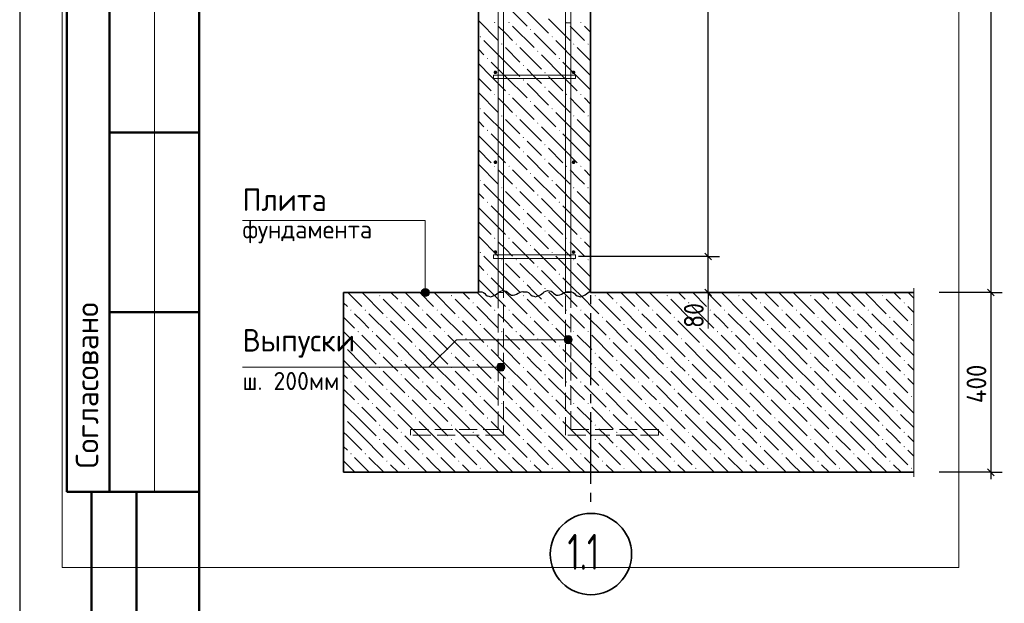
# Model space of a CAD drawing. Header units: millimetres. Extents: x 0 to 50400, y 0 to 35640.
# Tile 2 of 19: x 0 to 13155, y 9312 to 17104. Entities that reach past the tile are written whole.
import ezdxf

# ---------------------------------------------------------------- set-up
doc = ezdxf.new("R2010")
doc.units = ezdxf.units.MM
doc.linetypes.add('______2', pattern=[324, 240, -84])
doc.linetypes.add('______5', pattern=[1320, 960, -120, 120, -120])
for name, color, linetype, lineweight in [('Standard', 7, 'Continuous', 25), ('Выпуски арматуры Г-обр.', 52, 'Continuous', 25), ('ЖБ Плита Фундамента верхний уровень', 7, 'Continuous', 35), ('ЖБ Стена верхний уровень', 7, 'Continuous', 35), ('Позиционная метка диаметр_ шаг', 7, 'Continuous', 13), ('Позиционная метка линия выноска', 7, 'Continuous', 13), ('Примечания', 7, 'Continuous', 13)]:
    doc.layers.add(name, color=color, linetype=linetype, lineweight=lineweight)
for name, color, linetype, true_color in [('Оси', 7, '______5', 0x656565), ('Стена фоновая арматура У1', 7, '______2', 0xa0a0a0), ('Стена фоновая арматура Х1', 7, '______2', 0xa0a0a0), ('Стена фоновая затяжка С-обр.', 7, '______2', 0xa0a0a0)]:
    doc.layers.add(name, color=color, linetype=linetype, true_color=true_color)
doc.layers.add('Размерная выноска', color=7, linetype='Continuous')
doc.styles.add('ISOCPEUR', font='txt')

msp = doc.modelspace()

# ---------------------------------------------------------------- hatches: boundary and pattern name
at = {"layer": 'ЖБ Плита Фундамента верхний уровень', "linetype": 'Continuous', "lineweight": 18, "transparency": 33554687}
for points in [[(4802, 13419), (4810, 13427), (4818, 13419), (4810, 13411)], [(5762, 13419), (5770, 13427), (5778, 13419), (5770, 13411)], [(6722, 13419), (6730, 13427), (6738, 13419), (6730, 13411)], [(7682, 13419), (7690, 13427), (7698, 13419), (7690, 13411)], [(8642, 13419), (8650, 13427), (8658, 13419), (8650, 13411)], [(9602, 13419), (9610, 13427), (9618, 13419), (9610, 13411)], [(10562, 13419), (10570, 13427), (10578, 13419), (10570, 13411)], [(11522, 13419), (11530, 13427), (11538, 13419), (11530, 13411)], [(5090, 13323), (5098, 13331), (5106, 13323), (5098, 13315)], [(6050, 13323), (6058, 13331), (6066, 13323), (6058, 13315)], [(7010, 13323), (7018, 13331), (7026, 13323), (7018, 13315)], [(7970, 13323), (7978, 13331), (7986, 13323), (7978, 13315)], [(8930, 13323), (8938, 13331), (8946, 13323), (8938, 13315)], [(9890, 13323), (9898, 13331), (9906, 13323), (9898, 13315)], [(10850, 13323), (10858, 13331), (10866, 13323), (10858, 13315)], [(11810, 13323), (11818, 13331), (11826, 13323), (11818, 13315)], [(4418, 13227), (4426, 13235), (4434, 13227), (4426, 13219)], [(4610, 13227), (4618, 13235), (4626, 13227), (4618, 13219)], [(5378, 13227), (5386, 13235), (5394, 13227), (5386, 13219)], [(5570, 13227), (5578, 13235), (5586, 13227), (5578, 13219)], [(6338, 13227), (6346, 13235), (6354, 13227), (6346, 13219)], [(6530, 13227), (6538, 13235), (6546, 13227), (6538, 13219)], [(7298, 13227), (7306, 13235), (7314, 13227), (7306, 13219)], [(7490, 13227), (7498, 13235), (7506, 13227), (7498, 13219)], [(8258, 13227), (8266, 13235), (8274, 13227), (8266, 13219)], [(8450, 13227), (8458, 13235), (8466, 13227), (8458, 13219)], [(9218, 13227), (9226, 13235), (9234, 13227), (9226, 13219)], [(9410, 13227), (9418, 13235), (9426, 13227), (9418, 13219)], [(10178, 13227), (10186, 13235), (10194, 13227), (10186, 13219)], [(10370, 13227), (10378, 13235), (10386, 13227), (10378, 13219)], [(11138, 13227), (11146, 13235), (11154, 13227), (11146, 13219)], [(11330, 13227), (11338, 13235), (11346, 13227), (11338, 13219)], [(4898, 13131), (4906, 13139), (4914, 13131), (4906, 13123)], [(5186, 13035), (5194, 13043), (5202, 13035), (5194, 13027)], [(5858, 13131), (5866, 13139), (5874, 13131), (5866, 13123)], [(6146, 13035), (6154, 13043), (6162, 13035), (6154, 13027)], [(6818, 13131), (6826, 13139), (6834, 13131), (6826, 13123)], [(7106, 13035), (7114, 13043), (7122, 13035), (7114, 13027)], [(7778, 13131), (7786, 13139), (7794, 13131), (7786, 13123)], [(8066, 13035), (8074, 13043), (8082, 13035), (8074, 13027)], [(8738, 13131), (8746, 13139), (8754, 13131), (8746, 13123)], [(9026, 13035), (9034, 13043), (9042, 13035), (9034, 13027)], [(9698, 13131), (9706, 13139), (9714, 13131), (9706, 13123)], [(9986, 13035), (9994, 13043), (10002, 13035), (9994, 13027)], [(10658, 13131), (10666, 13139), (10674, 13131), (10666, 13123)], [(10946, 13035), (10954, 13043), (10962, 13035), (10954, 13027)], [(11618, 13131), (11626, 13139), (11634, 13131), (11626, 13123)], [(11906, 13035), (11914, 13043), (11922, 13035), (11914, 13027)], [(4514, 12939), (4522, 12947), (4530, 12939), (4522, 12931)], [(4706, 12939), (4714, 12947), (4722, 12939), (4714, 12931)], [(5474, 12939), (5482, 12947), (5490, 12939), (5482, 12931)], [(5666, 12939), (5674, 12947), (5682, 12939), (5674, 12931)], [(6434, 12939), (6442, 12947), (6450, 12939), (6442, 12931)], [(6626, 12939), (6634, 12947), (6642, 12939), (6634, 12931)], [(7394, 12939), (7402, 12947), (7410, 12939), (7402, 12931)], [(7586, 12939), (7594, 12947), (7602, 12939), (7594, 12931)], [(8354, 12939), (8362, 12947), (8370, 12939), (8362, 12931)], [(8546, 12939), (8554, 12947), (8562, 12939), (8554, 12931)], [(9314, 12939), (9322, 12947), (9330, 12939), (9322, 12931)], [(9506, 12939), (9514, 12947), (9522, 12939), (9514, 12931)], [(10274, 12939), (10282, 12947), (10290, 12939), (10282, 12931)], [(10466, 12939), (10474, 12947), (10482, 12939), (10474, 12931)], [(11234, 12939), (11242, 12947), (11250, 12939), (11242, 12931)], [(11426, 12939), (11434, 12947), (11442, 12939), (11434, 12931)], [(4994, 12843), (5002, 12851), (5010, 12843), (5002, 12835)], [(5954, 12843), (5962, 12851), (5970, 12843), (5962, 12835)], [(6914, 12843), (6922, 12851), (6930, 12843), (6922, 12835)], [(7874, 12843), (7882, 12851), (7890, 12843), (7882, 12835)], [(8834, 12843), (8842, 12851), (8850, 12843), (8842, 12835)], [(9794, 12843), (9802, 12851), (9810, 12843), (9802, 12835)], [(10754, 12843), (10762, 12851), (10770, 12843), (10762, 12835)], [(11714, 12843), (11722, 12851), (11730, 12843), (11722, 12835)], [(4328, 12753), (4330, 12755), (4338, 12747), (4330, 12739), (4328, 12741)], [(4802, 12651), (4810, 12659), (4818, 12651), (4810, 12643)], [(5282, 12747), (5290, 12755), (5298, 12747), (5290, 12739)], [(5762, 12651), (5770, 12659), (5778, 12651), (5770, 12643)], [(6242, 12747), (6250, 12755), (6258, 12747), (6250, 12739)], [(6722, 12651), (6730, 12659), (6738, 12651), (6730, 12643)], [(7202, 12747), (7210, 12755), (7218, 12747), (7210, 12739)], [(7682, 12651), (7690, 12659), (7698, 12651), (7690, 12643)], [(8162, 12747), (8170, 12755), (8178, 12747), (8170, 12739)], [(8642, 12651), (8650, 12659), (8658, 12651), (8650, 12643)], [(9122, 12747), (9130, 12755), (9138, 12747), (9130, 12739)], [(9602, 12651), (9610, 12659), (9618, 12651), (9610, 12643)], [(10082, 12747), (10090, 12755), (10098, 12747), (10090, 12739)], [(10562, 12651), (10570, 12659), (10578, 12651), (10570, 12643)], [(11042, 12747), (11050, 12755), (11058, 12747), (11050, 12739)], [(11522, 12651), (11530, 12659), (11538, 12651), (11530, 12643)], [(5090, 12555), (5098, 12563), (5106, 12555), (5098, 12547)], [(6050, 12555), (6058, 12563), (6066, 12555), (6058, 12547)], [(7010, 12555), (7018, 12563), (7026, 12555), (7018, 12547)], [(7970, 12555), (7978, 12563), (7986, 12555), (7978, 12547)], [(8930, 12555), (8938, 12563), (8946, 12555), (8938, 12547)], [(9890, 12555), (9898, 12563), (9906, 12555), (9898, 12547)], [(10850, 12555), (10858, 12563), (10866, 12555), (10858, 12547)], [(11810, 12555), (11818, 12563), (11826, 12555), (11818, 12547)], [(4802, 12459), (4810, 12467), (4818, 12459), (4810, 12451)], [(5090, 12363), (5098, 12371), (5106, 12363), (5098, 12355)], [(5762, 12459), (5770, 12467), (5778, 12459), (5770, 12451)], [(6050, 12363), (6058, 12371), (6066, 12363), (6058, 12355)], [(6722, 12459), (6730, 12467), (6738, 12459), (6730, 12451)], [(7010, 12363), (7018, 12371), (7026, 12363), (7018, 12355)], [(7682, 12459), (7690, 12467), (7698, 12459), (7690, 12451)], [(7970, 12363), (7978, 12371), (7986, 12363), (7978, 12355)], [(8642, 12459), (8650, 12467), (8658, 12459), (8650, 12451)], [(8930, 12363), (8938, 12371), (8946, 12363), (8938, 12355)], [(9602, 12459), (9610, 12467), (9618, 12459), (9610, 12451)], [(9890, 12363), (9898, 12371), (9906, 12363), (9898, 12355)], [(10562, 12459), (10570, 12467), (10578, 12459), (10570, 12451)], [(10850, 12363), (10858, 12371), (10866, 12363), (10858, 12355)], [(11522, 12459), (11530, 12467), (11538, 12459), (11530, 12451)], [(11810, 12363), (11818, 12371), (11826, 12363), (11818, 12355)], [(4418, 12267), (4426, 12275), (4434, 12267), (4426, 12259)], [(4610, 12267), (4618, 12275), (4626, 12267), (4618, 12259)], [(5378, 12267), (5386, 12275), (5394, 12267), (5386, 12259)], [(5570, 12267), (5578, 12275), (5586, 12267), (5578, 12259)], [(6338, 12267), (6346, 12275), (6354, 12267), (6346, 12259)], [(6530, 12267), (6538, 12275), (6546, 12267), (6538, 12259)], [(7298, 12267), (7306, 12275), (7314, 12267), (7306, 12259)], [(7490, 12267), (7498, 12275), (7506, 12267), (7498, 12259)], [(8258, 12267), (8266, 12275), (8274, 12267), (8266, 12259)], [(8450, 12267), (8458, 12275), (8466, 12267), (8458, 12259)], [(9218, 12267), (9226, 12275), (9234, 12267), (9226, 12259)], [(9410, 12267), (9418, 12275), (9426, 12267), (9418, 12259)], [(10178, 12267), (10186, 12275), (10194, 12267), (10186, 12259)], [(10370, 12267), (10378, 12275), (10386, 12267), (10378, 12259)], [(11138, 12267), (11146, 12275), (11154, 12267), (11146, 12259)], [(11330, 12267), (11338, 12275), (11346, 12267), (11338, 12259)], [(4898, 12171), (4906, 12179), (4914, 12171), (4906, 12163)], [(5858, 12171), (5866, 12179), (5874, 12171), (5866, 12163)], [(6818, 12171), (6826, 12179), (6834, 12171), (6826, 12163)], [(7778, 12171), (7786, 12179), (7794, 12171), (7786, 12163)], [(8738, 12171), (8746, 12179), (8754, 12171), (8746, 12163)], [(9698, 12171), (9706, 12179), (9714, 12171), (9706, 12163)], [(10658, 12171), (10666, 12179), (10674, 12171), (10666, 12163)], [(11618, 12171), (11626, 12179), (11634, 12171), (11626, 12163)], [(4514, 11979), (4522, 11987), (4530, 11979), (4522, 11971)], [(4706, 11979), (4714, 11987), (4722, 11979), (4714, 11971)], [(5186, 12075), (5194, 12083), (5202, 12075), (5194, 12067)], [(5474, 11979), (5482, 11987), (5490, 11979), (5482, 11971)], [(5666, 11979), (5674, 11987), (5682, 11979), (5674, 11971)], [(6146, 12075), (6154, 12083), (6162, 12075), (6154, 12067)], [(6434, 11979), (6442, 11987), (6450, 11979), (6442, 11971)], [(6626, 11979), (6634, 11987), (6642, 11979), (6634, 11971)], [(7106, 12075), (7114, 12083), (7122, 12075), (7114, 12067)], [(7394, 11979), (7402, 11987), (7410, 11979), (7402, 11971)], [(7586, 11979), (7594, 11987), (7602, 11979), (7594, 11971)], [(8066, 12075), (8074, 12083), (8082, 12075), (8074, 12067)], [(8354, 11979), (8362, 11987), (8370, 11979), (8362, 11971)], [(8546, 11979), (8554, 11987), (8562, 11979), (8554, 11971)], [(9026, 12075), (9034, 12083), (9042, 12075), (9034, 12067)], [(9314, 11979), (9322, 11987), (9330, 11979), (9322, 11971)], [(9506, 11979), (9514, 11987), (9522, 11979), (9514, 11971)], [(9986, 12075), (9994, 12083), (10002, 12075), (9994, 12067)], [(10274, 11979), (10282, 11987), (10290, 11979), (10282, 11971)], [(10466, 11979), (10474, 11987), (10482, 11979), (10474, 11971)], [(10946, 12075), (10954, 12083), (10962, 12075), (10954, 12067)], [(11234, 11979), (11242, 11987), (11250, 11979), (11242, 11971)], [(11426, 11979), (11434, 11987), (11442, 11979), (11434, 11971)], [(11906, 12075), (11914, 12083), (11922, 12075), (11914, 12067)], [(4994, 11883), (5002, 11891), (5010, 11883), (5002, 11875)], [(5954, 11883), (5962, 11891), (5970, 11883), (5962, 11875)], [(6914, 11883), (6922, 11891), (6930, 11883), (6922, 11875)], [(7874, 11883), (7882, 11891), (7890, 11883), (7882, 11875)], [(8834, 11883), (8842, 11891), (8850, 11883), (8842, 11875)], [(9794, 11883), (9802, 11891), (9810, 11883), (9802, 11875)], [(10754, 11883), (10762, 11891), (10770, 11883), (10762, 11875)], [(11714, 11883), (11722, 11891), (11730, 11883), (11722, 11875)], [(4328, 11793), (4330, 11795), (4338, 11787), (4330, 11779), (4328, 11781)], [(5282, 11787), (5290, 11795), (5298, 11787), (5290, 11779)], [(6242, 11787), (6250, 11795), (6258, 11787), (6250, 11779)], [(7202, 11787), (7210, 11795), (7218, 11787), (7210, 11779)], [(8162, 11787), (8170, 11795), (8178, 11787), (8170, 11779)], [(9122, 11787), (9130, 11795), (9138, 11787), (9130, 11779)], [(10082, 11787), (10090, 11795), (10098, 11787), (10090, 11779)], [(11042, 11787), (11050, 11795), (11058, 11787), (11050, 11779)], [(4802, 11691), (4810, 11699), (4818, 11691), (4810, 11683)], [(5090, 11595), (5098, 11603), (5106, 11595), (5098, 11587)], [(5762, 11691), (5770, 11699), (5778, 11691), (5770, 11683)], [(6050, 11595), (6058, 11603), (6066, 11595), (6058, 11587)], [(6722, 11691), (6730, 11699), (6738, 11691), (6730, 11683)], [(7010, 11595), (7018, 11603), (7026, 11595), (7018, 11587)], [(7682, 11691), (7690, 11699), (7698, 11691), (7690, 11683)], [(7970, 11595), (7978, 11603), (7986, 11595), (7978, 11587)], [(8642, 11691), (8650, 11699), (8658, 11691), (8650, 11683)], [(8930, 11595), (8938, 11603), (8946, 11595), (8938, 11587)], [(9602, 11691), (9610, 11699), (9618, 11691), (9610, 11683)], [(9890, 11595), (9898, 11603), (9906, 11595), (9898, 11587)], [(10562, 11691), (10570, 11699), (10578, 11691), (10570, 11683)], [(10850, 11595), (10858, 11603), (10866, 11595), (10858, 11587)], [(11522, 11691), (11530, 11699), (11538, 11691), (11530, 11683)], [(11810, 11595), (11818, 11603), (11826, 11595), (11818, 11587)], [(4802, 11499), (4810, 11507), (4818, 11499), (4810, 11491)], [(5762, 11499), (5770, 11507), (5778, 11499), (5770, 11491)], [(6722, 11499), (6730, 11507), (6738, 11499), (6730, 11491)], [(7682, 11499), (7690, 11507), (7698, 11499), (7690, 11491)], [(8642, 11499), (8650, 11507), (8658, 11499), (8650, 11491)], [(9602, 11499), (9610, 11507), (9618, 11499), (9610, 11491)], [(10562, 11499), (10570, 11507), (10578, 11499), (10570, 11491)], [(11522, 11499), (11530, 11507), (11538, 11499), (11530, 11491)], [(4418, 11307), (4426, 11315), (4434, 11307), (4426, 11299)], [(4610, 11307), (4618, 11315), (4626, 11307), (4618, 11299)], [(5090, 11403), (5098, 11411), (5106, 11403), (5098, 11395)], [(5378, 11307), (5386, 11315), (5394, 11307), (5386, 11299)], [(5570, 11307), (5578, 11315), (5586, 11307), (5578, 11299)], [(6050, 11403), (6058, 11411), (6066, 11403), (6058, 11395)], [(6338, 11307), (6346, 11315), (6354, 11307), (6346, 11299)], [(6530, 11307), (6538, 11315), (6546, 11307), (6538, 11299)], [(7010, 11403), (7018, 11411), (7026, 11403), (7018, 11395)], [(7298, 11307), (7306, 11315), (7314, 11307), (7306, 11299)], [(7490, 11307), (7498, 11315), (7506, 11307), (7498, 11299)], [(7970, 11403), (7978, 11411), (7986, 11403), (7978, 11395)], [(8258, 11307), (8266, 11315), (8274, 11307), (8266, 11299)], [(8450, 11307), (8458, 11315), (8466, 11307), (8458, 11299)], [(8930, 11403), (8938, 11411), (8946, 11403), (8938, 11395)], [(9218, 11307), (9226, 11315), (9234, 11307), (9226, 11299)], [(9410, 11307), (9418, 11315), (9426, 11307), (9418, 11299)], [(9890, 11403), (9898, 11411), (9906, 11403), (9898, 11395)], [(10178, 11307), (10186, 11315), (10194, 11307), (10186, 11299)], [(10370, 11307), (10378, 11315), (10386, 11307), (10378, 11299)], [(10850, 11403), (10858, 11411), (10866, 11403), (10858, 11395)], [(11138, 11307), (11146, 11315), (11154, 11307), (11146, 11299)], [(11330, 11307), (11338, 11315), (11346, 11307), (11338, 11299)], [(11810, 11403), (11818, 11411), (11826, 11403), (11818, 11395)], [(4898, 11211), (4906, 11219), (4914, 11211), (4906, 11203)], [(5858, 11211), (5866, 11219), (5874, 11211), (5866, 11203)], [(6818, 11211), (6826, 11219), (6834, 11211), (6826, 11203)], [(7778, 11211), (7786, 11219), (7794, 11211), (7786, 11203)], [(8738, 11211), (8746, 11219), (8754, 11211), (8746, 11203)], [(9698, 11211), (9706, 11219), (9714, 11211), (9706, 11203)], [(10658, 11211), (10666, 11219), (10674, 11211), (10666, 11203)], [(11618, 11211), (11626, 11219), (11634, 11211), (11626, 11203)], [(5186, 11115), (5194, 11123), (5202, 11115), (5194, 11107)], [(6146, 11115), (6154, 11123), (6162, 11115), (6154, 11107)], [(7106, 11115), (7114, 11123), (7122, 11115), (7114, 11107)], [(8066, 11115), (8074, 11123), (8082, 11115), (8074, 11107)], [(9026, 11115), (9034, 11123), (9042, 11115), (9034, 11107)], [(9986, 11115), (9994, 11123), (10002, 11115), (9994, 11107)], [(10946, 11115), (10954, 11123), (10962, 11115), (10954, 11107)], [(11906, 11115), (11914, 11123), (11922, 11115), (11914, 11107)]]:
    msp.add_hatch(color=7, dxfattribs=at).paths.add_polyline_path(points, flags=16)
at = {"layer": 'ЖБ Стена верхний уровень', "linetype": 'Continuous', "lineweight": 18, "transparency": 33554687}
for points in [[(6338, 17067), (6346, 17075), (6354, 17067), (6346, 17059)], [(6530, 17067), (6538, 17075), (6546, 17067), (6538, 17059)], [(6818, 16971), (6826, 16979), (6834, 16971), (6826, 16963)], [(7298, 17067), (7306, 17075), (7314, 17067), (7306, 17059)], [(7490, 17067), (7498, 17075), (7506, 17067), (7498, 17059)], [(6146, 16875), (6154, 16883), (6162, 16875), (6154, 16867)], [(7106, 16875), (7114, 16883), (7122, 16875), (7114, 16867)], [(6434, 16779), (6442, 16787), (6450, 16779), (6442, 16771)], [(6626, 16779), (6634, 16787), (6642, 16779), (6634, 16771)], [(7394, 16779), (7402, 16787), (7410, 16779), (7402, 16771)], [(7586, 16779), (7594, 16787), (7602, 16779), (7594, 16771)], [(6242, 16587), (6250, 16595), (6258, 16587), (6250, 16579)], [(6914, 16683), (6922, 16691), (6930, 16683), (6922, 16675)], [(7202, 16587), (7210, 16595), (7218, 16587), (7210, 16579)], [(6722, 16491), (6730, 16499), (6738, 16491), (6730, 16483)], [(7010, 16395), (7018, 16403), (7026, 16395), (7018, 16387)], [(6722, 16299), (6730, 16307), (6738, 16299), (6730, 16291)], [(7010, 16203), (7018, 16211), (7026, 16203), (7018, 16195)], [(6338, 16107), (6346, 16115), (6354, 16107), (6346, 16099)], [(6530, 16107), (6538, 16115), (6546, 16107), (6538, 16099)], [(7298, 16107), (7306, 16115), (7314, 16107), (7306, 16099)], [(7490, 16107), (7498, 16115), (7506, 16107), (7498, 16099)], [(6146, 15915), (6154, 15923), (6162, 15915), (6154, 15907)], [(6818, 16011), (6826, 16019), (6834, 16011), (6826, 16003)], [(7106, 15915), (7114, 15923), (7122, 15915), (7114, 15907)], [(6434, 15819), (6442, 15827), (6450, 15819), (6442, 15811)], [(6626, 15819), (6634, 15827), (6642, 15819), (6634, 15811)], [(7394, 15819), (7402, 15827), (7410, 15819), (7402, 15811)], [(7586, 15819), (7594, 15827), (7602, 15819), (7594, 15811)], [(6914, 15723), (6922, 15731), (6930, 15723), (6922, 15715)], [(6242, 15627), (6250, 15635), (6258, 15627), (6250, 15619)], [(6722, 15531), (6730, 15539), (6738, 15531), (6730, 15523)], [(7202, 15627), (7210, 15635), (7218, 15627), (7210, 15619)], [(7010, 15435), (7018, 15443), (7026, 15435), (7018, 15427)], [(6722, 15339), (6730, 15347), (6738, 15339), (6730, 15331)], [(6338, 15147), (6346, 15155), (6354, 15147), (6346, 15139)], [(6530, 15147), (6538, 15155), (6546, 15147), (6538, 15139)], [(7010, 15243), (7018, 15251), (7026, 15243), (7018, 15235)], [(7298, 15147), (7306, 15155), (7314, 15147), (7306, 15139)], [(7490, 15147), (7498, 15155), (7506, 15147), (7498, 15139)], [(6818, 15051), (6826, 15059), (6834, 15051), (6826, 15043)], [(6146, 14955), (6154, 14963), (6162, 14955), (6154, 14947)], [(6434, 14859), (6442, 14867), (6450, 14859), (6442, 14851)], [(6626, 14859), (6634, 14867), (6642, 14859), (6634, 14851)], [(7106, 14955), (7114, 14963), (7122, 14955), (7114, 14947)], [(7394, 14859), (7402, 14867), (7410, 14859), (7402, 14851)], [(7586, 14859), (7594, 14867), (7602, 14859), (7594, 14851)], [(6914, 14763), (6922, 14771), (6930, 14763), (6922, 14755)], [(6242, 14667), (6250, 14675), (6258, 14667), (6250, 14659)], [(7202, 14667), (7210, 14675), (7218, 14667), (7210, 14659)], [(6722, 14571), (6730, 14579), (6738, 14571), (6730, 14563)], [(7010, 14475), (7018, 14483), (7026, 14475), (7018, 14467)], [(6722, 14379), (6730, 14387), (6738, 14379), (6730, 14371)], [(7010, 14283), (7018, 14291), (7026, 14283), (7018, 14275)], [(6338, 14187), (6346, 14195), (6354, 14187), (6346, 14179)], [(6530, 14187), (6538, 14195), (6546, 14187), (6538, 14179)], [(6818, 14091), (6826, 14099), (6834, 14091), (6826, 14083)], [(7298, 14187), (7306, 14195), (7314, 14187), (7306, 14179)], [(7490, 14187), (7498, 14195), (7506, 14187), (7498, 14179)], [(6146, 13995), (6154, 14003), (6162, 13995), (6154, 13987)], [(7106, 13995), (7114, 14003), (7122, 13995), (7114, 13987)], [(6434, 13899), (6442, 13907), (6450, 13899), (6442, 13891)], [(6626, 13899), (6634, 13907), (6642, 13899), (6634, 13891)], [(7394, 13899), (7402, 13907), (7410, 13899), (7402, 13891)], [(7586, 13899), (7594, 13907), (7602, 13899), (7594, 13891)], [(6242, 13707), (6250, 13715), (6258, 13707), (6250, 13699)], [(6914, 13803), (6922, 13811), (6930, 13803), (6922, 13795)], [(7202, 13707), (7210, 13715), (7218, 13707), (7210, 13699)], [(6722, 13611), (6730, 13619), (6738, 13611), (6730, 13603)], [(7010, 13515), (7018, 13523), (7026, 13515), (7018, 13507)]]:
    msp.add_hatch(color=7, dxfattribs=at).paths.add_polyline_path(points, flags=16)
at = {"layer": 'Позиционная метка линия выноска', "linetype": 'Continuous', "lineweight": 13, "transparency": 33554687}
for points in [[(5365, 13461), (5473, 13461), (5465, 13488)], [(5365, 13461), (5465, 13488), (5372, 13488)], [(5372, 13434), (5473, 13461), (5365, 13461)], [(5372, 13488), (5465, 13488), (5446, 13508)], [(5372, 13488), (5446, 13508), (5392, 13508)], [(5372, 13434), (5465, 13434), (5473, 13461)], [(5392, 13415), (5465, 13434), (5372, 13434)], [(5392, 13508), (5446, 13508), (5419, 13515)], [(5392, 13415), (5446, 13415), (5465, 13434)], [(5446, 13415), (5392, 13415), (5419, 13407)], [(7282, 12805), (7282, 12859), (7274, 12832)], [(7301, 12786), (7301, 12878), (7282, 12859)], [(7301, 12786), (7282, 12859), (7282, 12805)], [(7328, 12778), (7328, 12886), (7301, 12878)], [(7328, 12778), (7301, 12878), (7301, 12786)], [(7355, 12786), (7355, 12878), (7328, 12886)], [(7355, 12786), (7328, 12886), (7328, 12778)], [(7375, 12805), (7375, 12859), (7355, 12878)], [(7375, 12805), (7355, 12878), (7355, 12786)], [(7375, 12859), (7375, 12805), (7382, 12832)], [(6401, 12419), (6401, 12512), (6382, 12493)], [(6428, 12412), (6428, 12520), (6401, 12512)], [(6428, 12412), (6401, 12512), (6401, 12419)], [(6455, 12419), (6455, 12512), (6428, 12520)], [(6455, 12419), (6428, 12520), (6428, 12412)], [(6475, 12439), (6475, 12493), (6455, 12512)], [(6475, 12439), (6455, 12512), (6455, 12419)], [(6382, 12439), (6382, 12493), (6374, 12466)], [(6401, 12419), (6382, 12493), (6382, 12439)], [(6475, 12493), (6475, 12439), (6482, 12466)]]:
    msp.add_hatch(color=7, dxfattribs=at).paths.add_polyline_path(points)
at = {"layer": 'Стена фоновая арматура У1', "linetype": 'Continuous', "lineweight": 13, "transparency": 33554687}
for points in [[(6380, 16401), (6378, 16411), (6373, 16418), (6365, 16424), (6356, 16425), (6347, 16424), (6339, 16418), (6334, 16411), (6332, 16401), (6334, 16392), (6339, 16384), (6347, 16379), (6356, 16377), (6365, 16379), (6373, 16384), (6378, 16392)], [(7424, 16401), (7422, 16411), (7417, 16418), (7409, 16424), (7400, 16425), (7391, 16424), (7383, 16418), (7378, 16411), (7376, 16401), (7378, 16392), (7383, 16384), (7391, 16379), (7400, 16377), (7409, 16379), (7417, 16384), (7422, 16392)], [(6380, 15201), (6378, 15211), (6373, 15218), (6365, 15224), (6356, 15225), (6347, 15224), (6339, 15218), (6334, 15211), (6332, 15201), (6334, 15192), (6339, 15184), (6347, 15179), (6356, 15177), (6365, 15179), (6373, 15184), (6378, 15192)], [(7424, 15201), (7422, 15211), (7417, 15218), (7409, 15224), (7400, 15225), (7391, 15224), (7383, 15218), (7378, 15211), (7376, 15201), (7378, 15192), (7383, 15184), (7391, 15179), (7400, 15177), (7409, 15179), (7417, 15184), (7422, 15192)], [(6380, 14001), (6378, 14011), (6373, 14018), (6365, 14024), (6356, 14025), (6347, 14024), (6339, 14018), (6334, 14011), (6332, 14001), (6334, 13992), (6339, 13984), (6347, 13979), (6356, 13977), (6365, 13979), (6373, 13984), (6378, 13992)], [(7424, 14001), (7422, 14011), (7417, 14018), (7409, 14024), (7400, 14025), (7391, 14024), (7383, 14018), (7378, 14011), (7376, 14001), (7378, 13992), (7383, 13984), (7391, 13979), (7400, 13977), (7409, 13979), (7417, 13984), (7422, 13992)]]:
    msp.add_hatch(color=7, dxfattribs=at).paths.add_polyline_path(points)

# ---------------------------------------------------------------- linework, layer by layer
at = {"layer": 'Standard', "color": 7, "linetype": 'Continuous', "lineweight": 25, "transparency": 33554687}
for p, q in [((2400, 35040), (2400, 1270)), ((9244, 13896), (9154, 13986)), ((9244, 13416), (9154, 13506)), ((12930, 13506), (13020, 13416)), ((12930, 11106), (13020, 11016))]:
    msp.add_line(p, q, dxfattribs=at)
at = {"layer": 'Standard', "color": 7, "linetype": 'Continuous', "lineweight": -3, "transparency": 33554687}
for p, q in [((12975, 29901), (12975, 13461)), ((9199, 13941), (9049, 13941)), ((9199, 13941), (9349, 13941)), ((9199, 13461), (9199, 13941)), ((9199, 13461), (9049, 13461)), ((9199, 13461), (9349, 13461)), ((9199, 13461), (9199, 13461)), ((9199, 13461), (9199, 13371)), ((12975, 13461), (12825, 13461)), ((12975, 13461), (13125, 13461)), ((12975, 13461), (12975, 11061)), ((12975, 11061), (12283, 11061)), ((12975, 11061), (12825, 11061)), ((12975, 11061), (13125, 11061)), ((12975, 11061), (12975, 10971))]:
    msp.add_line(p, q, dxfattribs=at)
at = {"layer": 'Standard', "color": 7, "linetype": 'Continuous', "lineweight": 50, "transparency": 33554687}
for p, q in [((632, 18600), (632, 10800)), ((632, 18600), (632, 10800)), ((1200, 18600), (1200, 10800)), ((2400, 15600), (1200, 15600)), ((2400, 13200), (1200, 13200)), ((0, 10800), (7, 10800)), ((632, 10800), (2400, 10800)), ((960, 600), (960, 10800)), ((960, 600), (960, 10800)), ((1560, 600), (1560, 10800))]:
    msp.add_line(p, q, dxfattribs=at)
at = {"layer": 'Standard', "color": 7, "linetype": 'Continuous', "lineweight": 13, "transparency": 33554687}
for p, q in [((1800, 18600), (1800, 10800)), ((9199, 13461), (9199, 12981))]:
    msp.add_line(p, q, dxfattribs=at)
at = {"layer": 'Standard', "color": 7, "linetype": 'Continuous', "lineweight": 25, "transparency": 33554687}
msp.add_lwpolyline([(0, 0), (50400, 0), (50400, 35640), (0, 35640), (0, 0)], close=True, dxfattribs=at)
at = {"layer": 'Standard', "color": 7, "linetype": 'Continuous', "lineweight": 50, "transparency": 33554687}
msp.add_lwpolyline([(2400, 35040), (49800, 35040), (49800, 600), (2400, 600), (2400, 35040)], close=True, dxfattribs=at)
at = {"layer": 'Standard', "color": 254, "linetype": 'Continuous', "lineweight": 13, "true_color": 0xc4c4ff, "transparency": 33554687}
msp.add_lwpolyline([(569, 9792), (12546, 9792), (12546, 32592), (569, 32592), (569, 9792)], dxfattribs=at)
at = {"layer": 'Standard', "color": 7, "linetype": 'Continuous', "lineweight": -3, "transparency": 33554687}
for points in [[(9199, 13941), (9199, 14449), (9199, 14449), (9199, 27129)], [(9199, 13941), (9179, 13941), (9179, 13941), (9179, 13941), (9179, 13941), (9179, 13941), (9179, 13941), (9178, 13941), (9178, 13941), (7467, 13941)], [(12975, 13461), (12955, 13461), (12955, 13461), (12283, 13461)]]:
    msp.add_lwpolyline(points, dxfattribs=at)
at = {"layer": 'Выпуски арматуры Г-обр.', "color": 251, "linetype": '______2', "lineweight": 13, "true_color": 0x656565, "transparency": 33554687}
for points in [[(6464, 19461), (6464, 11559), (5222, 11559), (5222, 11631), (6392, 11631), (6392, 19461), (6464, 19461)], [(7364, 17061), (7364, 11631), (8534, 11631), (8534, 11559), (7292, 11559), (7292, 17061), (7364, 17061)]]:
    msp.add_lwpolyline(points, dxfattribs=at)
at = {"layer": 'ЖБ Плита Фундамента верхний уровень', "color": 7, "linetype": 'Continuous', "lineweight": 35, "transparency": 33554687}
for p, q in [((4328, 13461), (4328, 11061)), ((6128, 13461), (4328, 13461)), ((11946, 13461), (7628, 13461)), ((4328, 11061), (11946, 11061))]:
    msp.add_line(p, q, dxfattribs=at)
at = {"layer": 'ЖБ Плита Фундамента верхний уровень', "color": 252, "linetype": 'Continuous', "lineweight": 18, "true_color": 0x8f8f8f, "transparency": 33554687}
for p, q in [((4384, 13461), (4570, 13275)), ((4576, 13461), (4858, 13179)), ((5050, 13371), (4960, 13461)), ((5152, 13461), (5338, 13275)), ((5344, 13461), (5530, 13275)), ((5536, 13461), (5818, 13179)), ((6010, 13371), (5920, 13461)), ((6112, 13461), (6298, 13275)), ((6304, 13461), (6490, 13275)), ((6496, 13461), (6778, 13179)), ((6970, 13371), (6880, 13461)), ((7072, 13461), (7258, 13275)), ((7264, 13461), (7450, 13275)), ((7456, 13461), (7738, 13179)), ((7930, 13371), (7840, 13461)), ((8032, 13461), (8218, 13275)), ((8224, 13461), (8410, 13275)), ((8416, 13461), (8698, 13179)), ((8890, 13371), (8800, 13461)), ((8992, 13461), (9178, 13275)), ((9184, 13461), (9370, 13275)), ((9376, 13461), (9658, 13179)), ((9850, 13371), (9760, 13461)), ((9952, 13461), (10138, 13275)), ((10144, 13461), (10330, 13275)), ((10336, 13461), (10618, 13179)), ((10810, 13371), (10720, 13461)), ((10912, 13461), (11098, 13275)), ((11104, 13461), (11290, 13275)), ((11296, 13461), (11578, 13179)), ((11770, 13371), (11680, 13461)), ((11872, 13461), (11946, 13387)), ((4328, 13325), (4378, 13275)), ((4858, 13371), (5146, 13083)), ((5818, 13371), (6106, 13083)), ((6778, 13371), (7066, 13083)), ((7738, 13371), (8026, 13083)), ((8698, 13371), (8986, 13083)), ((9658, 13371), (9946, 13083)), ((10618, 13371), (10906, 13083)), ((11578, 13371), (11866, 13083)), ((4570, 13083), (4474, 13179)), ((4666, 13179), (4954, 12891)), ((5146, 13275), (5434, 12987)), ((5530, 13083), (5434, 13179)), ((5626, 13179), (5914, 12891)), ((6106, 13275), (6394, 12987)), ((6490, 13083), (6394, 13179)), ((6586, 13179), (6874, 12891)), ((7066, 13275), (7354, 12987)), ((7450, 13083), (7354, 13179)), ((7546, 13179), (7834, 12891)), ((8026, 13275), (8314, 12987)), ((8410, 13083), (8314, 13179)), ((8506, 13179), (8794, 12891)), ((8986, 13275), (9274, 12987)), ((9370, 13083), (9274, 13179)), ((9466, 13179), (9754, 12891)), ((9946, 13275), (10234, 12987)), ((10330, 13083), (10234, 13179)), ((10426, 13179), (10714, 12891)), ((10906, 13275), (11194, 12987)), ((11290, 13083), (11194, 13179)), ((11386, 13179), (11674, 12891)), ((11866, 13275), (11946, 13195)), ((4328, 13133), (4474, 12987)), ((4666, 12987), (4570, 13083)), ((4954, 13083), (5242, 12795)), ((5626, 12987), (5530, 13083)), ((5914, 13083), (6202, 12795)), ((6586, 12987), (6490, 13083)), ((6874, 13083), (7162, 12795)), ((7546, 12987), (7450, 13083)), ((7834, 13083), (8122, 12795)), ((8506, 12987), (8410, 13083)), ((8794, 13083), (9082, 12795)), ((9466, 12987), (9370, 13083)), ((9754, 13083), (10042, 12795)), ((10426, 12987), (10330, 13083)), ((10714, 13083), (11002, 12795)), ((11386, 12987), (11290, 13083)), ((11674, 13083), (11946, 12811)), ((4570, 12699), (4328, 12941)), ((5530, 12699), (5242, 12987)), ((6490, 12699), (6202, 12987)), ((7450, 12699), (7162, 12987)), ((8410, 12699), (8122, 12987)), ((9370, 12699), (9082, 12987)), ((10330, 12699), (10042, 12987)), ((11290, 12699), (11002, 12987)), ((4570, 12891), (4762, 12699)), ((4762, 12891), (5050, 12603)), ((5338, 12507), (5050, 12795)), ((5530, 12891), (5722, 12699)), ((5722, 12891), (6010, 12603)), ((6298, 12507), (6010, 12795)), ((6490, 12891), (6682, 12699)), ((6682, 12891), (6970, 12603)), ((7258, 12507), (6970, 12795)), ((7450, 12891), (7642, 12699)), ((7642, 12891), (7930, 12603)), ((8218, 12507), (7930, 12795)), ((8410, 12891), (8602, 12699)), ((8602, 12891), (8890, 12603)), ((9178, 12507), (8890, 12795)), ((9370, 12891), (9562, 12699)), ((9562, 12891), (9850, 12603)), ((10138, 12507), (9850, 12795)), ((10330, 12891), (10522, 12699)), ((10522, 12891), (10810, 12603)), ((11098, 12507), (10810, 12795)), ((11290, 12891), (11482, 12699)), ((11482, 12891), (11770, 12603)), ((11946, 12619), (11770, 12795)), ((4378, 12699), (4570, 12507)), ((4570, 12699), (4762, 12507)), ((5338, 12699), (5530, 12507)), ((5530, 12699), (5722, 12507)), ((6298, 12699), (6490, 12507)), ((6490, 12699), (6682, 12507)), ((7258, 12699), (7450, 12507)), ((7450, 12699), (7642, 12507)), ((8218, 12699), (8410, 12507)), ((8410, 12699), (8602, 12507)), ((9178, 12699), (9370, 12507)), ((9370, 12699), (9562, 12507)), ((10138, 12699), (10330, 12507)), ((10330, 12699), (10522, 12507)), ((11098, 12699), (11290, 12507)), ((11290, 12699), (11482, 12507)), ((4378, 12507), (4328, 12557)), ((4378, 12507), (4570, 12315)), ((4570, 12507), (4858, 12219)), ((4954, 12507), (4858, 12603)), ((5050, 12411), (4954, 12507)), ((5146, 12507), (5338, 12315)), ((5338, 12507), (5530, 12315)), ((5530, 12507), (5818, 12219)), ((5914, 12507), (5818, 12603)), ((6010, 12411), (5914, 12507)), ((6106, 12507), (6298, 12315)), ((6298, 12507), (6490, 12315)), ((6490, 12507), (6778, 12219)), ((6874, 12507), (6778, 12603)), ((6970, 12411), (6874, 12507)), ((7066, 12507), (7258, 12315)), ((7258, 12507), (7450, 12315)), ((7450, 12507), (7738, 12219)), ((7834, 12507), (7738, 12603)), ((7930, 12411), (7834, 12507)), ((8026, 12507), (8218, 12315)), ((8218, 12507), (8410, 12315)), ((8410, 12507), (8698, 12219)), ((8794, 12507), (8698, 12603)), ((8890, 12411), (8794, 12507)), ((8986, 12507), (9178, 12315)), ((9178, 12507), (9370, 12315)), ((9370, 12507), (9658, 12219)), ((9754, 12507), (9658, 12603)), ((9850, 12411), (9754, 12507)), ((9946, 12507), (10138, 12315)), ((10138, 12507), (10330, 12315)), ((10330, 12507), (10618, 12219)), ((10714, 12507), (10618, 12603)), ((10810, 12411), (10714, 12507)), ((10906, 12507), (11098, 12315)), ((11098, 12507), (11290, 12315)), ((11290, 12507), (11578, 12219)), ((11674, 12507), (11578, 12603)), ((11770, 12411), (11674, 12507)), ((11866, 12507), (11946, 12427)), ((4858, 12411), (5146, 12123)), ((5818, 12411), (6106, 12123)), ((6778, 12411), (7066, 12123)), ((7738, 12411), (8026, 12123)), ((8698, 12411), (8986, 12123)), ((9658, 12411), (9946, 12123)), ((10618, 12411), (10906, 12123)), ((11578, 12411), (11866, 12123)), ((4328, 12365), (4378, 12315)), ((5146, 12315), (5434, 12027)), ((6106, 12315), (6394, 12027)), ((7066, 12315), (7354, 12027)), ((8026, 12315), (8314, 12027)), ((8986, 12315), (9274, 12027)), ((9946, 12315), (10234, 12027)), ((10906, 12315), (11194, 12027)), ((11866, 12315), (11946, 12235)), ((4328, 12173), (4474, 12027)), ((4570, 12123), (4474, 12219)), ((4666, 12027), (4570, 12123)), ((4666, 12219), (4954, 11931)), ((4954, 12123), (5242, 11835)), ((5530, 12123), (5434, 12219)), ((5626, 12027), (5530, 12123)), ((5626, 12219), (5914, 11931)), ((5914, 12123), (6202, 11835)), ((6490, 12123), (6394, 12219)), ((6586, 12027), (6490, 12123)), ((6586, 12219), (6874, 11931)), ((6874, 12123), (7162, 11835)), ((7450, 12123), (7354, 12219)), ((7546, 12027), (7450, 12123)), ((7546, 12219), (7834, 11931)), ((7834, 12123), (8122, 11835)), ((8410, 12123), (8314, 12219)), ((8506, 12027), (8410, 12123)), ((8506, 12219), (8794, 11931)), ((8794, 12123), (9082, 11835)), ((9370, 12123), (9274, 12219)), ((9466, 12027), (9370, 12123)), ((9466, 12219), (9754, 11931)), ((9754, 12123), (10042, 11835)), ((10330, 12123), (10234, 12219)), ((10426, 12027), (10330, 12123)), ((10426, 12219), (10714, 11931)), ((10714, 12123), (11002, 11835)), ((11290, 12123), (11194, 12219)), ((11386, 12027), (11290, 12123)), ((11386, 12219), (11674, 11931)), ((11674, 12123), (11946, 11851)), ((4570, 11739), (4328, 11981)), ((5530, 11739), (5242, 12027)), ((6490, 11739), (6202, 12027)), ((7450, 11739), (7162, 12027)), ((8410, 11739), (8122, 12027)), ((9370, 11739), (9082, 12027)), ((10330, 11739), (10042, 12027)), ((11290, 11739), (11002, 12027)), ((4570, 11931), (4762, 11739)), ((4762, 11931), (5050, 11643)), ((5530, 11931), (5722, 11739)), ((5722, 11931), (6010, 11643)), ((6490, 11931), (6682, 11739)), ((6682, 11931), (6970, 11643)), ((7450, 11931), (7642, 11739)), ((7642, 11931), (7930, 11643)), ((8410, 11931), (8602, 11739)), ((8602, 11931), (8890, 11643)), ((9370, 11931), (9562, 11739)), ((9562, 11931), (9850, 11643)), ((10330, 11931), (10522, 11739)), ((10522, 11931), (10810, 11643)), ((11290, 11931), (11482, 11739)), ((11482, 11931), (11770, 11643)), ((4378, 11739), (4570, 11547)), ((4570, 11739), (4762, 11547)), ((5338, 11547), (5050, 11835)), ((5338, 11739), (5530, 11547)), ((5530, 11739), (5722, 11547)), ((6298, 11547), (6010, 11835)), ((6298, 11739), (6490, 11547)), ((6490, 11739), (6682, 11547)), ((7258, 11547), (6970, 11835)), ((7258, 11739), (7450, 11547)), ((7450, 11739), (7642, 11547)), ((8218, 11547), (7930, 11835)), ((8218, 11739), (8410, 11547)), ((8410, 11739), (8602, 11547)), ((9178, 11547), (8890, 11835)), ((9178, 11739), (9370, 11547)), ((9370, 11739), (9562, 11547)), ((10138, 11547), (9850, 11835)), ((10138, 11739), (10330, 11547)), ((10330, 11739), (10522, 11547)), ((11098, 11547), (10810, 11835)), ((11098, 11739), (11290, 11547)), ((11290, 11739), (11482, 11547)), ((11946, 11659), (11770, 11835)), ((4378, 11547), (4328, 11597)), ((4954, 11547), (4858, 11643)), ((5914, 11547), (5818, 11643)), ((6874, 11547), (6778, 11643)), ((7834, 11547), (7738, 11643)), ((8794, 11547), (8698, 11643)), ((9754, 11547), (9658, 11643)), ((10714, 11547), (10618, 11643)), ((11674, 11547), (11578, 11643)), ((4378, 11547), (4570, 11355)), ((4570, 11547), (4858, 11259)), ((4858, 11451), (5146, 11163)), ((5050, 11451), (4954, 11547)), ((5146, 11547), (5338, 11355)), ((5338, 11547), (5530, 11355)), ((5530, 11547), (5818, 11259)), ((5818, 11451), (6106, 11163)), ((6010, 11451), (5914, 11547)), ((6106, 11547), (6298, 11355)), ((6298, 11547), (6490, 11355)), ((6490, 11547), (6778, 11259)), ((6778, 11451), (7066, 11163)), ((6970, 11451), (6874, 11547)), ((7066, 11547), (7258, 11355)), ((7258, 11547), (7450, 11355)), ((7450, 11547), (7738, 11259)), ((7738, 11451), (8026, 11163)), ((7930, 11451), (7834, 11547)), ((8026, 11547), (8218, 11355)), ((8218, 11547), (8410, 11355)), ((8410, 11547), (8698, 11259)), ((8698, 11451), (8986, 11163)), ((8890, 11451), (8794, 11547)), ((8986, 11547), (9178, 11355)), ((9178, 11547), (9370, 11355)), ((9370, 11547), (9658, 11259)), ((9658, 11451), (9946, 11163)), ((9850, 11451), (9754, 11547)), ((9946, 11547), (10138, 11355)), ((10138, 11547), (10330, 11355)), ((10330, 11547), (10618, 11259)), ((10618, 11451), (10906, 11163)), ((10810, 11451), (10714, 11547)), ((10906, 11547), (11098, 11355)), ((11098, 11547), (11290, 11355)), ((11290, 11547), (11578, 11259)), ((11578, 11451), (11866, 11163)), ((11770, 11451), (11674, 11547)), ((11866, 11547), (11946, 11467)), ((4328, 11405), (4378, 11355)), ((5146, 11355), (5434, 11067)), ((6106, 11355), (6394, 11067)), ((7066, 11355), (7354, 11067)), ((8026, 11355), (8314, 11067)), ((8986, 11355), (9274, 11067)), ((9946, 11355), (10234, 11067)), ((10906, 11355), (11194, 11067)), ((11866, 11355), (11946, 11275)), ((4328, 11213), (4474, 11067)), ((4570, 11163), (4474, 11259)), ((4666, 11259), (4864, 11061)), ((5530, 11163), (5434, 11259)), ((5626, 11259), (5824, 11061)), ((6490, 11163), (6394, 11259)), ((6586, 11259), (6784, 11061)), ((7450, 11163), (7354, 11259)), ((7546, 11259), (7744, 11061)), ((8410, 11163), (8314, 11259)), ((8506, 11259), (8704, 11061)), ((9370, 11163), (9274, 11259)), ((9466, 11259), (9664, 11061)), ((10330, 11163), (10234, 11259)), ((10426, 11259), (10624, 11061)), ((11290, 11163), (11194, 11259)), ((11386, 11259), (11584, 11061)), ((4666, 11067), (4570, 11163)), ((4954, 11163), (5056, 11061)), ((5248, 11061), (5242, 11067)), ((5626, 11067), (5530, 11163)), ((5914, 11163), (6016, 11061)), ((6208, 11061), (6202, 11067)), ((6586, 11067), (6490, 11163)), ((6874, 11163), (6976, 11061)), ((7168, 11061), (7162, 11067)), ((7546, 11067), (7450, 11163)), ((7834, 11163), (7936, 11061)), ((8128, 11061), (8122, 11067)), ((8506, 11067), (8410, 11163)), ((8794, 11163), (8896, 11061)), ((9088, 11061), (9082, 11067)), ((9466, 11067), (9370, 11163)), ((9754, 11163), (9856, 11061)), ((10048, 11061), (10042, 11067)), ((10426, 11067), (10330, 11163)), ((10714, 11163), (10816, 11061)), ((11008, 11061), (11002, 11067)), ((11386, 11067), (11290, 11163)), ((11674, 11163), (11776, 11061))]:
    msp.add_line(p, q, dxfattribs=at)
at = {"layer": 'ЖБ Стена верхний уровень', "color": 7, "linetype": 'Continuous', "lineweight": 35, "transparency": 33554687}
for p, q in [((6128, 29901), (6128, 13461)), ((7628, 13461), (7628, 29901))]:
    msp.add_line(p, q, dxfattribs=at)
at = {"layer": 'ЖБ Стена верхний уровень', "color": 9, "linetype": 'Continuous', "lineweight": 18, "true_color": 0xc7c7c7, "transparency": 33554687}
for p, q in [((6490, 17307), (6778, 17019)), ((6778, 17211), (7066, 16923)), ((7066, 17115), (7354, 16827)), ((6128, 17093), (6394, 16827)), ((6490, 16923), (6394, 17019)), ((6586, 17019), (6874, 16731)), ((7450, 16923), (7354, 17019)), ((7546, 17019), (7628, 16937)), ((6586, 16827), (6490, 16923)), ((6874, 16923), (7162, 16635)), ((7546, 16827), (7450, 16923)), ((6128, 16709), (6202, 16635)), ((6490, 16539), (6202, 16827)), ((6490, 16731), (6682, 16539)), ((6682, 16731), (6970, 16443)), ((7450, 16539), (7162, 16827)), ((7450, 16731), (7628, 16553)), ((7258, 16347), (6970, 16635)), ((6298, 16347), (6128, 16517)), ((6298, 16539), (6490, 16347)), ((6490, 16539), (6682, 16347)), ((7258, 16539), (7450, 16347)), ((7450, 16539), (7628, 16361)), ((6128, 16325), (6298, 16155)), ((6298, 16347), (6490, 16155)), ((6490, 16347), (6778, 16059)), ((6874, 16347), (6778, 16443)), ((6970, 16251), (6874, 16347)), ((7066, 16347), (7258, 16155)), ((7258, 16347), (7450, 16155)), ((7450, 16347), (7628, 16169)), ((6778, 16251), (7066, 15963)), ((6128, 16133), (6394, 15867)), ((6490, 15963), (6394, 16059)), ((6586, 16059), (6874, 15771)), ((7066, 16155), (7354, 15867)), ((7450, 15963), (7354, 16059)), ((7546, 16059), (7628, 15977)), ((6586, 15867), (6490, 15963)), ((6874, 15963), (7162, 15675)), ((7546, 15867), (7450, 15963)), ((6490, 15579), (6202, 15867)), ((7450, 15579), (7162, 15867)), ((6128, 15749), (6202, 15675)), ((6490, 15771), (6682, 15579)), ((6682, 15771), (6970, 15483)), ((7258, 15387), (6970, 15675)), ((7450, 15771), (7628, 15593)), ((6298, 15387), (6128, 15557)), ((6298, 15579), (6490, 15387)), ((6490, 15579), (6682, 15387)), ((7258, 15579), (7450, 15387)), ((7450, 15579), (7628, 15401)), ((6874, 15387), (6778, 15483)), ((6128, 15365), (6298, 15195)), ((6298, 15387), (6490, 15195)), ((6490, 15387), (6778, 15099)), ((6778, 15291), (7066, 15003)), ((6970, 15291), (6874, 15387)), ((7066, 15387), (7258, 15195)), ((7258, 15387), (7450, 15195)), ((7450, 15387), (7628, 15209)), ((6128, 15173), (6394, 14907)), ((7066, 15195), (7354, 14907)), ((6490, 15003), (6394, 15099)), ((6586, 14907), (6490, 15003)), ((6586, 15099), (6874, 14811)), ((6874, 15003), (7162, 14715)), ((7450, 15003), (7354, 15099)), ((7546, 14907), (7450, 15003)), ((7546, 15099), (7628, 15017)), ((6490, 14619), (6202, 14907)), ((7450, 14619), (7162, 14907)), ((6128, 14789), (6202, 14715)), ((6490, 14811), (6682, 14619)), ((6682, 14811), (6970, 14523)), ((7450, 14811), (7628, 14633)), ((6298, 14619), (6490, 14427)), ((6490, 14619), (6682, 14427)), ((7258, 14427), (6970, 14715)), ((7258, 14619), (7450, 14427)), ((7450, 14619), (7628, 14441)), ((6298, 14427), (6128, 14597)), ((6874, 14427), (6778, 14523)), ((6128, 14405), (6298, 14235)), ((6298, 14427), (6490, 14235)), ((6490, 14427), (6778, 14139)), ((6970, 14331), (6874, 14427)), ((7066, 14427), (7258, 14235)), ((7258, 14427), (7450, 14235)), ((7450, 14427), (7628, 14249)), ((6128, 14213), (6394, 13947)), ((6778, 14331), (7066, 14043)), ((7066, 14235), (7354, 13947)), ((6490, 14043), (6394, 14139)), ((6586, 14139), (6874, 13851)), ((7450, 14043), (7354, 14139)), ((7546, 14139), (7628, 14057)), ((6490, 13659), (6202, 13947)), ((6586, 13947), (6490, 14043)), ((6874, 14043), (7162, 13755)), ((7450, 13659), (7162, 13947)), ((7546, 13947), (7450, 14043)), ((6128, 13829), (6202, 13755)), ((6490, 13851), (6682, 13659)), ((6682, 13851), (6970, 13563)), ((7450, 13851), (7628, 13673)), ((7258, 13467), (6970, 13755)), ((6298, 13467), (6128, 13637)), ((6298, 13659), (6490, 13467)), ((6490, 13659), (6682, 13467)), ((6874, 13467), (6778, 13563)), ((7258, 13659), (7450, 13467)), ((7450, 13659), (7628, 13481)), ((6298, 13467), (6304, 13461)), ((6490, 13467), (6496, 13461)), ((6880, 13461), (6874, 13467)), ((7066, 13467), (7072, 13461)), ((7258, 13467), (7264, 13461)), ((7450, 13467), (7456, 13461))]:
    msp.add_line(p, q, dxfattribs=at)
at = {"layer": 'Оси', "color": 8, "linetype": '______5', "lineweight": -3, "transparency": 33554687}
msp.add_line((7628, 15826), (7628, 10650), dxfattribs=at)
at = {"layer": 'Оси', "color": 7, "linetype": 'Continuous', "lineweight": 35, "transparency": 33554687}
msp.add_circle((7632, 9969), 543, dxfattribs=at)
at = {"layer": 'Позиционная метка линия выноска', "color": 7, "linetype": 'Continuous', "lineweight": 13, "transparency": 33554687}
for p, q in [((5365, 13461), (5365, 13461)), ((5419, 13515), (5419, 13515)), ((5473, 13461), (5473, 13461)), ((5419, 13407), (5419, 13407)), ((7274, 12832), (7274, 12832)), ((7328, 12886), (7328, 12886)), ((7328, 12778), (7328, 12778)), ((7382, 12832), (7382, 12832)), ((6428, 12520), (6428, 12520)), ((6374, 12466), (6374, 12466)), ((6428, 12412), (6428, 12412)), ((6482, 12466), (6482, 12466))]:
    msp.add_line(p, q, dxfattribs=at)
for points in [[(5419, 13461), (5419, 14425), (2977, 14425)], [(7328, 12832), (5835, 12832), (5468, 12466)], [(6428, 12466), (5779, 12466), (2977, 12466)]]:
    msp.add_lwpolyline(points, dxfattribs=at)
for centre in [(5419, 13461), (7328, 12832), (6428, 12466)]:
    msp.add_circle(centre, 54, dxfattribs=at)
at = {"layer": 'Примечания', "color": 7, "linetype": 'Continuous', "lineweight": 25, "transparency": 33554687}
for points in [[(6128, 13472), (6150, 13472), (6174, 13469), (6196, 13461), (6213, 13448), (6228, 13432), (6246, 13419), (6268, 13411), (6291, 13406), (6315, 13412), (6336, 13420), (6357, 13430), (6375, 13443), (6392, 13456), (6409, 13470), (6429, 13481), (6452, 13487), (6476, 13486), (6500, 13479), (6517, 13467), (6533, 13452), (6549, 13438), (6570, 13428), (6594, 13425), (6617, 13431), (6638, 13440), (6659, 13451), (6680, 13460), (6700, 13470), (6723, 13475), (6728, 13475)], [(6728, 13472), (6750, 13472), (6774, 13469), (6796, 13461), (6813, 13448), (6828, 13432), (6846, 13419), (6868, 13411), (6891, 13406), (6915, 13412), (6936, 13420), (6957, 13430), (6975, 13443), (6992, 13456), (7009, 13470), (7029, 13481), (7052, 13487), (7076, 13486), (7100, 13479), (7117, 13467), (7133, 13452), (7149, 13438), (7170, 13428), (7194, 13425), (7217, 13431), (7238, 13440), (7259, 13451), (7280, 13460), (7300, 13470), (7323, 13475), (7328, 13475)], [(7328, 13472), (7350, 13472), (7374, 13469), (7396, 13461), (7413, 13448), (7428, 13432), (7446, 13419), (7468, 13411), (7491, 13406), (7515, 13412), (7536, 13420), (7557, 13430), (7575, 13443), (7592, 13456), (7609, 13470), (7628, 13480)]]:
    msp.add_lwpolyline(points, dxfattribs=at)
at = {"layer": 'Размерная выноска', "color": 7, "linetype": 'Continuous', "lineweight": 13, "transparency": 33554687}
msp.add_line((11946, 11001), (11946, 13521), dxfattribs=at)
at = {"layer": 'Стена фоновая арматура Х1', "color": 7, "linetype": 'Continuous', "lineweight": 18, "transparency": 33554687}
for points in [[(6392, 13461), (6392, 30723), (10664, 30723), (10664, 30651), (6464, 30651), (6464, 13461), (6392, 13461)], [(7292, 13461), (7292, 30603), (11684, 30603), (11684, 30531), (7364, 30531), (7364, 13461), (7292, 13461)]]:
    msp.add_lwpolyline(points, dxfattribs=at)
at = {"layer": 'Стена фоновая затяжка С-обр.', "color": 98, "linetype": 'Continuous', "lineweight": 13, "true_color": 0x005000, "transparency": 33554687}
for points in [[(7427, 16317), (6329, 16317), (6329, 16365), (7427, 16365), (7427, 16317)], [(7427, 13917), (6329, 13917), (6329, 13965), (7427, 13965), (7427, 13917)]]:
    msp.add_lwpolyline(points, dxfattribs=at)

# ---------------------------------------------------------------- texts
at = {"layer": 'Standard', "color": 7, "linetype": 'Continuous', "lineweight": 50, "transparency": 33554687, "insert": (1050, 11114), "char_height": 300, "width": 2486.25, "attachment_point": 7, "rotation": 90, "style": 'ISOCPEUR'}
msp.add_mtext('\\A1;{\\fISOCPEUR|i0|b0;\\H300.000000;\\W1.000000;\\C7;Согласовано}\\P', dxfattribs=at)
at = {"layer": 'Standard', "color": 7, "linetype": 'Continuous', "lineweight": 25, "transparency": 33554687, "char_height": 264, "attachment_point": 7, "rotation": 90, "style": 'ISOCPEUR'}
for s, insert, width in [('\\W0.87;80', (9139, 12990), 484.71), ('\\W0.92;400', (12915, 11984), 701.33)]:
    msp.add_mtext(s, dxfattribs=dict(at, insert=insert, width=width))
at = {"layer": 'Оси', "color": 7, "linetype": 'Continuous', "lineweight": 35, "transparency": 33554687, "insert": (7320, 9760), "char_height": 480, "width": 787.99, "attachment_point": 7, "style": 'ISOCPEUR'}
msp.add_mtext('\\W0.68;1.1', dxfattribs=at)
at = {"layer": 'Позиционная метка диаметр_ шаг', "color": 7, "linetype": 'Continuous', "lineweight": 25, "transparency": 33554687, "attachment_point": 7, "style": 'ISOCPEUR'}
for s, insert, char_height, width in [('\\W0.95;Плита', (2977, 14551), 300, 1311.98), ('\\W0.97;фундамента', (2977, 14119), 240, 1963.87), ('\\W0.96;Выпуски', (2977, 12592), 300, 1643.32), ('\\W0.96;ш. 200мм', (2977, 12160), 240, 1435.06)]:
    msp.add_mtext(s, dxfattribs=dict(at, insert=insert, char_height=char_height, width=width))

doc.saveas('drawing.dxf')
